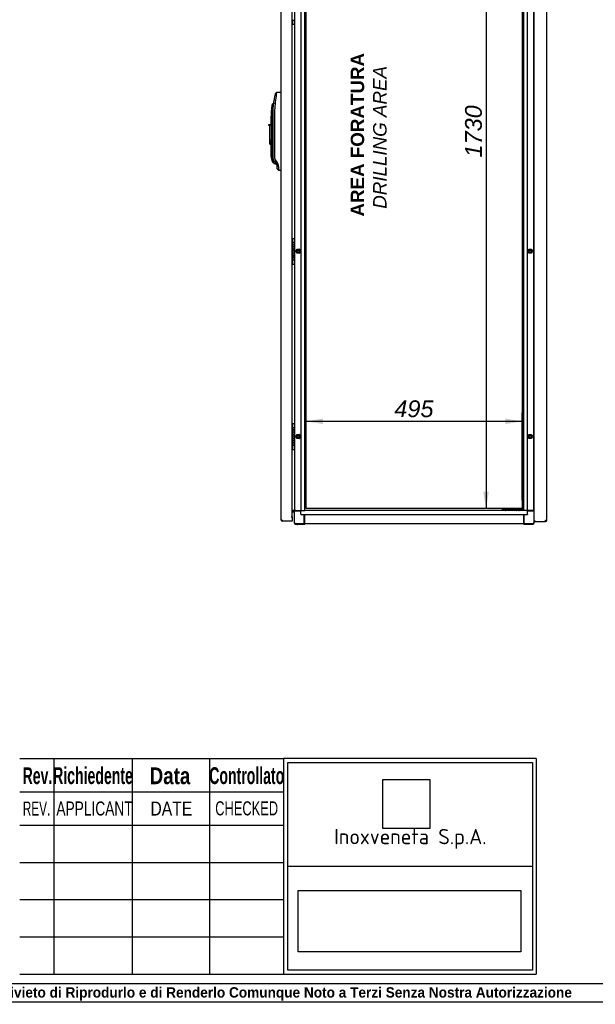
# Paper-space layout 'Layout1' of a CAD drawing. Extents: x 87 to 5769, y 148 to 4026.
# Tile 2 of 10: x 1615 to 2935, y 148 to 2406. Entities that reach past the tile are written whole.
import ezdxf
from ezdxf.lldxf.tags import DXFTag

# ---------------------------------------------------------------- set-up
doc = ezdxf.new("R2010")
doc.units = 0
doc.header["$LTSCALE"] = 14.000014
doc.layers.get('0').update_dxf_attribs({"linetype": 'CONTINUOUS'})
for name, color, linetype in [('_TRANSLATION', 7, 'CONTINUOUS'), ('AE00198_03', 7, 'CONTINUOUS'), ('AE00219_00', 7, 'CONTINUOUS'), ('AE00219_03', 7, 'CONTINUOUS'), ('AE00368_00', 7, 'CONTINUOUS'), ('AE00500_10', 7, 'CONTINUOUS'), ('AE00992_10', 7, 'CONTINUOUS'), ('DEFAULT', 7, 'CONTINUOUS'), ('DV2__TRANSLATION', 7, 'CONTINUOUS'), ('F0000001_24', 7, 'CONTINUOUS'), ('F0000001_47', 7, 'CONTINUOUS'), ('F0000001_64', 7, 'CONTINUOUS'), ('M0000000_06', 7, 'CONTINUOUS'), ('M0000000_29', 7, 'CONTINUOUS'), ('M0000000_39', 7, 'CONTINUOUS'), ('M0000000_54', 7, 'CONTINUOUS'), ('M0000000_56', 7, 'CONTINUOUS')]:
    doc.layers.add(name, color=color, linetype=linetype)
doc.styles.add('SEACAD_ARIAL', font='arial.ttf')
doc.styles.add('SEACAD_ARIAL_NARROW', font='ARIALN.TTF', dxfattribs={"width": 0.8})
doc.styles.add('SEACAD_ARIALB', font='arialbd.ttf', dxfattribs={"width": 0.9})
doc.styles.add('SEACAD_ARIALI', font='ariali.ttf')
tags = doc.linetypes.add('CENTER2', pattern=[28.575, 19.05, -3.175, 3.175, -3.175]).pattern_tags.tags
tags[10:11] = [DXFTag(74, 4), DXFTag(75, 0), DXFTag(340, '0'), DXFTag(46, 0.0), DXFTag(50, 0.0), DXFTag(44, 0.0), DXFTag(45, 0.0)]
tags[8:9] = [DXFTag(74, 4), DXFTag(75, 0), DXFTag(340, '0'), DXFTag(46, 0.0), DXFTag(50, 0.0), DXFTag(44, 0.0), DXFTag(45, 0.0)]
tags[6:7] = [DXFTag(74, 4), DXFTag(75, 0), DXFTag(340, '0'), DXFTag(46, 0.0), DXFTag(50, 0.0), DXFTag(44, 0.0), DXFTag(45, 0.0)]
tags[4:5] = [DXFTag(74, 4), DXFTag(75, 0), DXFTag(340, '0'), DXFTag(46, 0.0), DXFTag(50, 0.0), DXFTag(44, 0.0), DXFTag(45, 0.0)]
doc.dimstyles.new('ISO', dxfattribs={"dimtxt": 16.5, "dimasz": 16.5, "dimexe": 8.25, "dimexo": 8.25, "dimgap": 4.125, "dimtad": 1, "dimdec": 1, "dimtxsty": 'SEACAD_ARIAL', "dimblk1": '_SE_FILLED', "dimblk2": '_SE_FILLED', "dimsah": 1, "dimcen": 8.25, "dimazin": 3, "dimtfac": 0.7, "dimtdec": 3, "dimtmove": 0, "dimatfit": 3})
picture_1 = doc.add_image_def('image1.jpg', size_in_pixel=(55, 57))
picture_2 = doc.add_image_def('image2.bmp', size_in_pixel=(138, 38))

# ---------------------------------------------------------------- blocks, each defined once
blk = doc.blocks.new('DMBLK122')
at = {"layer": '_TRANSLATION', "linetype": 'CONTINUOUS'}
for points in [[(2678.4, 2976.7), (2691.2, 2976.7), (2684.8, 3015.2)], [(2678.4, 1323.7), (2684.8, 1285.2), (2691.2, 1323.7)]]:
    blk.add_hatch(color=7, dxfattribs=at).paths.add_polyline_path(points)
at = {"layer": '_TRANSLATION', "color": 7, "linetype": 'CONTINUOUS'}
for p, q in [((2748, 3015.2), (2665.5, 3015.2)), ((2684.8, 3015.2), (2684.8, 1285.2)), ((2748, 1285.2), (2665.5, 1285.2))]:
    blk.add_line(p, q, dxfattribs=at)
at = {"layer": '_TRANSLATION', "color": 7, "linetype": 'CONTINUOUS', "style": 'SEACAD_ARIALI'}
blk.add_text('1730', height=38.5, rotation=90, dxfattribs=at).set_placement((2675.1, 2090.3))
blk = doc.blocks.new('_SE_FILLED')
at = {"color": 0}
blk.add_line((0, 0), (-1, 0), dxfattribs=at)
blk.add_solid([(0, 0), (-1, -0.1665), (-1, 0.1665), (0, 0)], dxfattribs=at)
blk = doc.blocks.new('DMBLK123')
at = {"layer": '_TRANSLATION', "linetype": 'CONTINUOUS'}
for points in [[(2310.8, 1491.4), (2272.3, 1485), (2310.8, 1478.6)], [(2728.8, 1491.4), (2728.8, 1478.6), (2767.3, 1485)]]:
    blk.add_hatch(color=7, dxfattribs=at).paths.add_polyline_path(points)
at = {"layer": '_TRANSLATION', "color": 7, "linetype": 'CONTINUOUS'}
for p, q in [((2272.3, 1304.5), (2272.3, 1504.2)), ((2767.3, 1304.5), (2767.3, 1504.2)), ((2767.3, 1485), (2272.3, 1485))]:
    blk.add_line(p, q, dxfattribs=at)
at = {"layer": '_TRANSLATION', "color": 7, "linetype": 'CONTINUOUS', "style": 'SEACAD_ARIALI'}
blk.add_text('495', height=38.5, dxfattribs=at).set_placement((2474.4, 1494.6))

psp = doc.layouts.get("Layout1")

# ---------------------------------------------------------------- linework, layer by layer
at = {"color": 7, "linetype": 'CONTINUOUS'}
psp.add_line((87.28, 153.43), (5769.29, 153.43), dxfattribs=at)
at = {"layer": 'AE00198_03', "color": 7, "linetype": 'CONTINUOUS'}
for p, q in [((2240.58, 2404.72), (2240.58, 2397.47)), ((2240.58, 2397.47), (2241.28, 2397.47)), ((2240.58, 1902.97), (2240.58, 1895.72)), ((2241.28, 1902.97), (2240.58, 1902.97)), ((2240.58, 1854.72), (2240.58, 1847.47)), ((2240.58, 1847.47), (2241.28, 1847.47)), ((2240.58, 1477.97), (2240.58, 1470.72)), ((2241.28, 1477.97), (2240.58, 1477.97)), ((2240.58, 1429.72), (2240.58, 1422.47)), ((2240.58, 1422.47), (2241.28, 1422.47))]:
    psp.add_line(p, q, dxfattribs=at)
for centre, start, end in [((2245.95, 2403.4), 222.25635, 227.82528), ((2245.95, 1897.04), 132.17472, 137.74365), ((2245.95, 1853.4), 222.25635, 227.82528), ((2245.95, 1472.04), 132.17472, 137.74365), ((2245.95, 1428.4), 222.25635, 227.82528)]:
    psp.add_arc(centre, 8, start, end, dxfattribs=at)
at = {"layer": 'AE00219_00', "color": 7, "linetype": 'CONTINUOUS'}
for p, q in [((2728.95, 1280.72), (2729.28, 1280.42)), ((2735.28, 1280.42), (2729.28, 1280.42)), ((2729.28, 1280.42), (2729.28, 1280.22)), ((2735.28, 1280.42), (2735.6, 1280.72)), ((2735.28, 1280.22), (2735.28, 1280.42)), ((2753.95, 1280.72), (2754.28, 1280.42)), ((2760.28, 1280.42), (2754.28, 1280.42)), ((2754.28, 1280.42), (2754.28, 1280.22)), ((2760.28, 1280.42), (2760.6, 1280.72)), ((2760.28, 1280.22), (2760.28, 1280.42))]:
    psp.add_line(p, q, dxfattribs=at)
at = {"layer": 'AE00219_03', "color": 7, "linetype": 'CONTINUOUS'}
for p, q in [((2824.48, 1858.72), (2824.28, 1858.72)), ((2824.48, 1846.72), (2824.48, 1858.72)), ((2824.28, 1846.72), (2824.48, 1846.72)), ((2824.48, 1433.72), (2824.28, 1433.72)), ((2824.48, 1421.72), (2824.48, 1433.72)), ((2824.28, 1421.72), (2824.48, 1421.72))]:
    psp.add_line(p, q, dxfattribs=at)
at = {"layer": 'AE00368_00', "color": 7, "linetype": 'CONTINUOUS'}
for p, q in [((2722.78, 1280.72), (2722.08, 1280.72)), ((2722.08, 1280.72), (2722.08, 1280.22)), ((2742.48, 1280.22), (2742.48, 1280.72)), ((2747.08, 1280.72), (2747.08, 1280.22)), ((2767.48, 1280.22), (2767.48, 1280.72))]:
    psp.add_line(p, q, dxfattribs=at)
for centre, start, end in [((2725.88, 1280.02), 16.60155, 90), ((2738.68, 1280.02), 90, 163.39845), ((2750.88, 1280.02), 16.60155, 90), ((2763.68, 1280.02), 90, 163.39845)]:
    psp.add_arc(centre, 0.7, start, end, dxfattribs=at)
at = {"layer": 'AE00500_10', "color": 7, "linetype": 'CONTINUOUS'}
for p, q in [((2794.78, 2398.02), (2794.28, 2398.02)), ((2794.28, 1902.42), (2794.78, 1902.42)), ((2248.36, 1875.25), (2251.05, 1879.9)), ((2251.05, 1870.55), (2248.36, 1875.2)), ((2249.44, 1875.22), (2251.61, 1878.97)), ((2251.61, 1871.47), (2249.44, 1875.22)), ((2251.09, 1879.92), (2256.46, 1879.92)), ((2251.61, 1878.97), (2255.94, 1878.97)), ((2255.94, 1878.97), (2258.11, 1875.22)), ((2258.11, 1875.22), (2255.94, 1871.47)), ((2256.5, 1879.9), (2259.19, 1875.25)), ((2259.19, 1875.2), (2256.5, 1870.55)), ((2780.36, 1875.25), (2783.05, 1879.9)), ((2783.05, 1870.55), (2780.36, 1875.2)), ((2781.44, 1875.22), (2783.61, 1878.97)), ((2783.61, 1871.47), (2781.44, 1875.22)), ((2783.09, 1879.92), (2788.46, 1879.92)), ((2783.61, 1878.97), (2787.94, 1878.97)), ((2787.94, 1878.97), (2790.11, 1875.22)), ((2790.11, 1875.22), (2787.94, 1871.47)), ((2788.5, 1879.9), (2791.19, 1875.25)), ((2791.19, 1875.2), (2788.5, 1870.55)), ((2794.78, 1893.02), (2794.28, 1893.02)), ((2256.46, 1870.52), (2251.09, 1870.52)), ((2255.94, 1871.47), (2251.61, 1871.47)), ((2788.46, 1870.52), (2783.09, 1870.52)), ((2787.94, 1871.47), (2783.61, 1871.47)), ((2794.28, 1857.42), (2794.78, 1857.42)), ((2794.78, 1848.02), (2794.28, 1848.02)), ((2794.28, 1477.42), (2794.78, 1477.42)), ((2248.36, 1450.25), (2251.05, 1454.9)), ((2251.05, 1445.55), (2248.36, 1450.2)), ((2249.44, 1450.22), (2251.61, 1453.97)), ((2251.61, 1446.47), (2249.44, 1450.22)), ((2251.09, 1454.92), (2256.46, 1454.92)), ((2256.46, 1445.52), (2251.09, 1445.52)), ((2251.61, 1453.97), (2255.94, 1453.97)), ((2255.94, 1446.47), (2251.61, 1446.47)), ((2255.94, 1453.97), (2258.11, 1450.22)), ((2258.11, 1450.22), (2255.94, 1446.47)), ((2256.5, 1454.9), (2259.19, 1450.25)), ((2259.19, 1450.2), (2256.5, 1445.55)), ((2780.36, 1450.25), (2783.05, 1454.9)), ((2783.05, 1445.55), (2780.36, 1450.2)), ((2781.44, 1450.22), (2783.61, 1453.97)), ((2783.61, 1446.47), (2781.44, 1450.22)), ((2783.09, 1454.92), (2788.46, 1454.92)), ((2788.46, 1445.52), (2783.09, 1445.52)), ((2783.61, 1453.97), (2787.94, 1453.97)), ((2787.94, 1446.47), (2783.61, 1446.47)), ((2787.94, 1453.97), (2790.11, 1450.22)), ((2790.11, 1450.22), (2787.94, 1446.47)), ((2788.5, 1454.9), (2791.19, 1450.25)), ((2791.19, 1450.2), (2788.5, 1445.55)), ((2794.78, 1468.02), (2794.28, 1468.02)), ((2794.28, 1432.42), (2794.78, 1432.42)), ((2794.78, 1423.02), (2794.28, 1423.02))]:
    psp.add_line(p, q, dxfattribs=at)
for centre in [(2253.78, 1875.22), (2785.78, 1875.22), (2253.78, 1450.22), (2785.78, 1450.22)]:
    psp.add_circle(centre, 2.46, dxfattribs=at)
for centre, radius, start, end in [((2248.41, 1875.22), 0.05, 150, 210), ((2253.78, 1875.22), 3, 75, 15), ((2251.09, 1879.87), 0.05, 90, 150), ((2256.46, 1879.87), 0.05, 30, 90), ((2259.14, 1875.22), 0.05, 330, 30), ((2780.41, 1875.22), 0.05, 150, 210), ((2785.78, 1875.22), 3, 75, 15), ((2783.09, 1879.87), 0.05, 90, 150), ((2788.46, 1879.87), 0.05, 30, 90), ((2791.14, 1875.22), 0.05, 330, 30), ((2251.09, 1870.57), 0.05, 210, 270), ((2256.46, 1870.57), 0.05, 270, 330), ((2783.09, 1870.57), 0.05, 210, 270), ((2788.46, 1870.57), 0.05, 270, 330), ((2248.41, 1450.22), 0.05, 150, 210), ((2253.78, 1450.22), 3, 75, 15), ((2251.09, 1454.87), 0.05, 90, 150), ((2251.09, 1445.57), 0.05, 210, 270), ((2256.46, 1454.87), 0.05, 30, 90), ((2256.46, 1445.57), 0.05, 270, 330), ((2259.14, 1450.22), 0.05, 330, 30), ((2780.41, 1450.22), 0.05, 150, 210), ((2785.78, 1450.22), 3, 75, 15), ((2783.09, 1454.87), 0.05, 90, 150), ((2783.09, 1445.57), 0.05, 210, 270), ((2788.46, 1454.87), 0.05, 30, 90), ((2788.46, 1445.57), 0.05, 270, 330), ((2791.14, 1450.22), 0.05, 330, 30)]:
    psp.add_arc(centre, radius, start, end, dxfattribs=at)
at = {"layer": 'AE00992_10', "color": 7, "linetype": 'CONTINUOUS'}
for p, q in [((2204.35, 2239.36), (2200.97, 2236.47)), ((2214.22, 2239.71), (2214.53, 2239.72)), ((2196.99, 2214.06), (2194.04, 2211.62)), ((2196.61, 2202.55), (2198.62, 2222.29)), ((2197.78, 2214.06), (2196.99, 2214.06)), ((2202.04, 2221.79), (2198.62, 2222.29)), ((2195.49, 2201.21), (2192.51, 2201.56)), ((2196.11, 2184.72), (2196.59, 2201.21)), ((2196.59, 2201.21), (2196.61, 2202.55)), ((2191.53, 2165.73), (2191.53, 2184.72)), ((2194.53, 2184.72), (2194.53, 2092.34)), ((2196.11, 2092.39), (2196.11, 2184.72)), ((2199.47, 2184.72), (2199.47, 2092.39)), ((2186.53, 2163.73), (2186.53, 2165.73)), ((2186.53, 2165.73), (2189.03, 2165.73)), ((2189.03, 2163.73), (2186.53, 2163.73)), ((2189.03, 2165.73), (2191.53, 2165.73)), ((2189.03, 2165.73), (2189.03, 2163.73)), ((2189.03, 2129.73), (2189.03, 2163.73)), ((2191.53, 2165.73), (2191.53, 2129.73)), ((2189.03, 2120.73), (2189.03, 2129.73)), ((2191.53, 2129.73), (2189.03, 2129.73)), ((2191.53, 2129.73), (2191.53, 2129.01)), ((2191.53, 2092.34), (2191.53, 2129.01)), ((2189.03, 2120.73), (2191.53, 2120.73)), ((2197.38, 2078.2), (2195.1, 2080.94)), ((2197.38, 2078.2), (2199.4, 2076.18)), ((2199.01, 2081.87), (2199.07, 2081.78)), ((2200.01, 2080.4), (2199.07, 2081.78)), ((2199.76, 2080.07), (2200.68, 2079.51)), ((2202.75, 2082.54), (2200.01, 2080.4)), ((2203.03, 2076.37), (2200.01, 2080.4)), ((2202.75, 2082.54), (2205.77, 2078.52)), ((2205.77, 2078.52), (2203.03, 2076.37)), ((2205.77, 2078.52), (2207.25, 2076.01)), ((2199.4, 2076.18), (2204.53, 2074.06)), ((2204.53, 2074.37), (2203.03, 2076.37)), ((2207.25, 2076.01), (2204.53, 2074.37)), ((2204.53, 2074.06), (2204.62, 2074.06)), ((2205.53, 2064.49), (2205.53, 2071.37)), ((2208.93, 2069.57), (2205.53, 2071.37)), ((2205.53, 2064.49), (2208.97, 2060.92)), ((2208.97, 2060.92), (2208.97, 2060.91)), ((2214.53, 2060.72), (2214.22, 2060.73))]:
    psp.add_line(p, q, dxfattribs=at)
for centre, radius, start, end in [((2469.2, 2184.72), 273.17, 169.08089, 172.09577), ((2483.84, 2193.55), 283.21, 170.69176, 174.27705), ((2433.81, 2179.83), 239.28, 171.77545, 174.8738), ((2469.2, 2184.72), 273.17, 173.69729, 173.79669), ((2468.71, 2184.74), 269.24, 172.09048, 180.0053), ((2336.49, 2184.72), 144.97, 173.33005, 180), ((2336.49, 2184.72), 144.97, 169.30782, 173.33005), ((2336.49, 2184.72), 141.97, 173.33005, 180), ((2211.53, 2092.34), 20, 180, 214.77209), ((2211.53, 2092.34), 17, 180, 226.22916), ((2193.98, 2061.95), 19.02, 72.2752, 86.62011), ((2215.92, 2092.39), 16.44, 180.02221, 216.78899), ((2200.53, 2071.37), 5, 359.9994, 36.81119), ((2196.26, 2069.7), 12.67, 359.39373, 29.84747), ((2424.26, 2066.34), 215.35, 179.13947, 181.44216)]:
    psp.add_arc(centre, radius, start, end, dxfattribs=at)
for centre, major_axis, start_param, end_param in [((2214.83, 2222.22), (501.44, 17.51), 1.5707963, 1.590473), ((2214.83, 2078.22), (501.44, -17.51), 4.7019272, 4.712389)]:
    psp.add_ellipse(centre, major_axis=major_axis, ratio=0.0348783, start_param=start_param, end_param=end_param, dxfattribs=at)
for points, degree, knots in [([(2199.01, 2081.87), (2197.59, 2084.24), (2196.85, 2086.93), (2196.1, 2089.63), (2196.11, 2092.39)], 2, [0, 0, 0, 0.5, 0.5, 1, 1, 1]), ([(2203.4, 2075.87), (2203.44, 2075.82), (2203.51, 2075.7), (2203.62, 2075.53), (2203.71, 2075.37), (2203.81, 2075.22), (2203.89, 2075.08), (2203.98, 2074.95), (2204.05, 2074.82), (2204.12, 2074.71), (2204.19, 2074.6), (2204.24, 2074.51), (2204.3, 2074.42), (2204.35, 2074.35), (2204.39, 2074.28), (2204.42, 2074.22), (2204.46, 2074.17), (2204.48, 2074.13), (2204.5, 2074.1), (2204.51, 2074.08), (2204.52, 2074.06), (2204.53, 2074.06), (2204.53, 2074.06)], 3, [0, 0, 0, 0, 0.02593249, 0.05174303, 0.0774354, 0.10301342, 0.12848096, 0.15384194, 0.17910034, 0.20426017, 0.22932552, 0.2543005, 0.27918926, 0.30399602, 0.32872501, 0.35338052, 0.37796688, 0.40248846, 0.42694963, 0.45135484, 0.47570855, 0.50001523, 0.50001523, 0.50001523, 0.50001523])]:
    psp.add_open_spline(points, degree=degree, knots=knots, dxfattribs=at)
at = {"layer": 'DEFAULT', "color": 7, "linetype": 'CONTINUOUS'}
for p, q in [((1615.12, 711.76), (2219.92, 711.76)), ((1693.52, 711.76), (1693.52, 217.03)), ((1872.72, 711.76), (1872.72, 217.03)), ((2050.52, 711.76), (2050.52, 217.03)), ((2799.52, 711.76), (2219.9, 711.76)), ((2219.92, 711.76), (2219.92, 217.03)), ((2229.74, 702.46), (2791.13, 702.46)), ((2229.74, 226.27), (2229.74, 702.46)), ((2791.13, 702.46), (2791.13, 226.27)), ((2799.52, 711.76), (2799.52, 217.03)), ((1615.12, 634.93), (2219.92, 634.93)), ((1615.12, 558.63), (2219.92, 558.63)), ((1615.12, 473.23), (2219.92, 473.23)), ((2229.74, 464.4), (2791.13, 464.4)), ((1615.12, 387.83), (2219.92, 387.83)), ((1615.12, 302.43), (2219.92, 302.43)), ((2791.13, 226.27), (2229.74, 226.27)), ((1615.12, 217.03), (2219.92, 217.03)), ((2219.9, 217.03), (2799.52, 217.03)), ((87.28, 195.83), (5769.29, 195.83))]:
    psp.add_line(p, q, dxfattribs=at)
at = {"layer": 'DV2__TRANSLATION', "color": 7, "linetype": 'CENTER2'}
for p, q in [((2272.28, 1285.22), (2272.28, 3015.22)), ((2767.28, 3015.22), (2767.28, 1285.22)), ((2767.28, 1285.22), (2272.28, 1285.22))]:
    psp.add_line(p, q, dxfattribs=at)
at = {"layer": 'F0000001_24', "color": 7, "linetype": 'CONTINUOUS'}
for p, q in [((2245.28, 2445.22), (2245.28, 2405.22)), ((2244.78, 2404.72), (2240.14, 2404.72)), ((2241.28, 2404.6), (2241.28, 2404.72)), ((2241.28, 2396.43), (2241.28, 2404.6)), ((2241.28, 2396.22), (2241.28, 2396.43)), ((2241.78, 2395.72), (2244.78, 2395.72)), ((2245.28, 2405.22), (2245.28, 2404.6)), ((2245.28, 2404.6), (2245.28, 2396.43)), ((2245.28, 2396.43), (2245.28, 2396.22)), ((2241.28, 1904.01), (2241.28, 1904.22)), ((2241.28, 1895.84), (2241.28, 1904.01)), ((2241.78, 1904.72), (2244.78, 1904.72)), ((2245.28, 1904.22), (2245.28, 1904.01)), ((2245.28, 1904.01), (2245.28, 1895.84)), ((2240.58, 1882.58), (2240.03, 1882.58)), ((2240.03, 1882.31), (2240.58, 1882.31)), ((2240.56, 1878.58), (2240.03, 1878.58)), ((2240.03, 1878.31), (2240.56, 1878.31)), ((2240.6, 1874.57), (2240.03, 1874.57)), ((2240.14, 1895.72), (2244.78, 1895.72)), ((2241.28, 1895.72), (2241.28, 1895.84)), ((2241.33, 1888.86), (2241.31, 1888.85)), ((2241.31, 1888.85), (2241.31, 1888.56)), ((2241.31, 1888.56), (2241.36, 1888.58)), ((2245.28, 1895.84), (2245.28, 1895.22)), ((2245.28, 1895.22), (2245.28, 1855.22)), ((2240.03, 1874.31), (2240.59, 1874.31)), ((2242.72, 1873.42), (2240.03, 1873.42)), ((2244.78, 1854.72), (2240.14, 1854.72)), ((2240.27, 1873.13), (2240.89, 1873.13)), ((2240.54, 1868.01), (2240.54, 1864.03)), ((2240.54, 1864.03), (2240.55, 1864.02)), ((2240.55, 1864.02), (2240.78, 1864.02)), ((2240.84, 1864.29), (2240.84, 1868)), ((2241.28, 1854.6), (2241.28, 1854.72)), ((2241.28, 1846.43), (2241.28, 1854.6)), ((2241.7, 1873.13), (2242.72, 1873.13)), ((2242.72, 1873.13), (2242.72, 1873.42)), ((2243.27, 1862.73), (2243.27, 1863.28)), ((2243.27, 1858.24), (2243.27, 1858.78)), ((2245.28, 1855.22), (2245.28, 1854.6)), ((2245.28, 1854.6), (2245.28, 1846.43)), ((2241.28, 1846.22), (2241.28, 1846.43)), ((2241.78, 1845.72), (2244.78, 1845.72)), ((2245.28, 1846.43), (2245.28, 1846.22)), ((2240.14, 1470.72), (2244.78, 1470.72)), ((2241.28, 1479.01), (2241.28, 1479.22)), ((2241.28, 1470.84), (2241.28, 1479.01)), ((2241.28, 1470.72), (2241.28, 1470.84)), ((2241.78, 1479.72), (2244.78, 1479.72)), ((2245.28, 1479.22), (2245.28, 1479.01)), ((2245.28, 1479.01), (2245.28, 1470.84)), ((2245.28, 1470.84), (2245.28, 1470.22)), ((2245.28, 1470.22), (2245.28, 1430.22)), ((2240.58, 1457.58), (2240.03, 1457.58)), ((2240.03, 1457.31), (2240.58, 1457.31)), ((2240.56, 1453.58), (2240.03, 1453.58)), ((2240.03, 1453.31), (2240.56, 1453.31)), ((2240.6, 1449.57), (2240.03, 1449.57)), ((2240.03, 1449.31), (2240.59, 1449.31)), ((2242.72, 1448.42), (2240.03, 1448.42)), ((2240.27, 1448.13), (2240.89, 1448.13)), ((2241.33, 1463.86), (2241.31, 1463.85)), ((2241.31, 1463.85), (2241.31, 1463.56)), ((2241.31, 1463.56), (2241.36, 1463.58)), ((2241.7, 1448.13), (2242.72, 1448.13)), ((2242.72, 1448.13), (2242.72, 1448.42)), ((2244.78, 1429.72), (2240.14, 1429.72)), ((2240.54, 1443.01), (2240.54, 1439.03)), ((2240.54, 1439.03), (2240.55, 1439.02)), ((2240.55, 1439.02), (2240.78, 1439.02)), ((2240.84, 1439.29), (2240.84, 1443)), ((2241.28, 1429.6), (2241.28, 1429.72)), ((2241.28, 1421.43), (2241.28, 1429.6)), ((2243.27, 1437.73), (2243.27, 1438.28)), ((2243.27, 1433.24), (2243.27, 1433.78)), ((2245.28, 1430.22), (2245.28, 1429.6)), ((2245.28, 1429.6), (2245.28, 1421.43)), ((2241.28, 1421.22), (2241.28, 1421.43)), ((2241.78, 1420.72), (2244.78, 1420.72)), ((2245.28, 1421.43), (2245.28, 1421.22))]:
    psp.add_line(p, q, dxfattribs=at)
for centre in [(2242.63, 1860.76), (2242.63, 1435.76)]:
    psp.add_circle(centre, 0.615, dxfattribs=at)
for centre, radius, start, end in [((2240.14, 2406.72), 2, 266.73437, 270), ((2241.78, 2396.22), 0.5, 180, 270), ((2244.78, 2405.22), 0.5, 270, 0), ((2244.78, 2396.22), 0.5, 270, 0), ((2241.78, 1904.22), 0.5, 90, 180), ((2244.78, 1904.22), 0.5, 0, 90), ((2240.14, 1893.72), 2, 90, 93.26563), ((2244.78, 1895.22), 0.5, 0, 90), ((2240.14, 1856.72), 2, 266.73437, 270), ((2238.72, 1860.57), 2.28, 311.35343, 335.40846), ((2242.87, 1860.94), 2.28, 131.35343, 155.40846), ((2244.78, 1855.22), 0.5, 270, 0), ((2241.78, 1846.22), 0.5, 180, 270), ((2244.78, 1846.22), 0.5, 270, 0), ((2240.14, 1468.72), 2, 90, 93.26563), ((2241.78, 1479.22), 0.5, 90, 180), ((2244.78, 1479.22), 0.5, 0, 90), ((2244.78, 1470.22), 0.5, 0, 90), ((2240.14, 1431.72), 2, 266.73437, 270), ((2238.72, 1435.57), 2.28, 311.35343, 335.40846), ((2242.87, 1435.94), 2.28, 131.35343, 155.40846), ((2244.78, 1430.22), 0.5, 270, 0), ((2241.78, 1421.22), 0.5, 180, 270), ((2244.78, 1421.22), 0.5, 270, 0)]:
    psp.add_arc(centre, radius, start, end, dxfattribs=at)
for points, knots in [([(2241.36, 1888.58), (2242.35, 1888.92), (2242.71, 1889.87), (2242.71, 1890.58), (2242.71, 1891.65), (2241.98, 1892.72), (2240.58, 1892.72), (2240.38, 1892.72), (2240.19, 1892.7), (2240.01, 1892.66)], [0, 0, 0, 0, 0.24997871, 0.24997871, 0.24997871, 0.49998581, 0.49998581, 0.49998581, 0.53563529, 0.53563529, 0.53563529, 0.53563529]), ([(2240.01, 1892.38), (2240.18, 1892.43), (2240.37, 1892.46), (2240.58, 1892.46), (2241.86, 1892.46), (2242.44, 1891.49), (2242.44, 1890.58)], [0.60977583, 0.60977583, 0.60977583, 0.60977583, 0.66523153, 0.66523153, 0.66523153, 1, 1, 1, 1]), ([(2242.71, 1885.53), (2242.71, 1886.6), (2241.98, 1887.67), (2240.58, 1887.67), (2240.38, 1887.67), (2240.19, 1887.65), (2240.01, 1887.61)], [0, 0, 0, 0, 0.33333333, 0.33333333, 0.33333333, 0.38086491, 0.38086491, 0.38086491, 0.38086491]), ([(2240.01, 1887.33), (2240.18, 1887.38), (2240.37, 1887.41), (2240.58, 1887.41), (2241.86, 1887.41), (2242.44, 1886.43), (2242.44, 1885.53), (2242.44, 1884.64), (2241.86, 1883.67), (2240.58, 1883.67)], [0.45857776, 0.45857776, 0.45857776, 0.45857776, 0.5, 0.5, 0.5, 0.75, 0.75, 0.75, 1, 1, 1, 1]), ([(2240.02, 1883.47), (2240.2, 1883.43), (2240.39, 1883.41), (2240.58, 1883.41), (2242.04, 1883.41), (2242.71, 1884.51), (2242.71, 1885.53)], [0.34886223, 0.34886223, 0.34886223, 0.34886223, 0.5, 0.5, 0.5, 1, 1, 1, 1]), ([(2240.58, 1882.31), (2241.86, 1882.31), (2242.44, 1881.34), (2242.44, 1880.44), (2242.44, 1879.54), (2241.85, 1878.57), (2240.56, 1878.58)], [0, 0, 0, 0, 0.3332907, 0.3332907, 0.3332907, 1, 1, 1, 1]), ([(2240.56, 1878.31), (2241.85, 1878.31), (2242.43, 1877.33), (2242.42, 1876.43), (2242.41, 1875.54), (2241.84, 1874.59), (2240.6, 1874.57)], [0, 0, 0, 0, 0.6707437, 0.6707437, 0.6707437, 1, 1, 1, 1]), ([(2241.39, 1878.44), (2242.36, 1878.79), (2242.71, 1879.72), (2242.71, 1880.44), (2242.71, 1881.5), (2241.98, 1882.58), (2240.58, 1882.58)], [0, 0, 0, 0, 0.500028, 0.500028, 0.500028, 1, 1, 1, 1]), ([(2242.71, 1866.14), (2242.71, 1867.2), (2241.98, 1868.28), (2240.58, 1868.28), (2240.38, 1868.28), (2240.19, 1868.26), (2240.01, 1868.21)], [0, 0, 0, 0, 0.33366628, 0.33366628, 0.33366628, 0.38124708, 0.38124708, 0.38124708, 0.38124708]), ([(2240.02, 1869.21), (2240.2, 1869.17), (2240.39, 1869.15), (2240.58, 1869.15), (2242.04, 1869.15), (2242.71, 1870.25), (2242.71, 1871.28)], [0.34886866, 0.34886866, 0.34886866, 0.34886866, 0.5, 0.5, 0.5, 1, 1, 1, 1]), ([(2240.09, 1861.99), (2240.33, 1861.68), (2240.48, 1861.27), (2240.48, 1860.75), (2240.48, 1860.23), (2240.33, 1859.78), (2240.03, 1859.44)], [0.32390248, 0.32390248, 0.32390248, 0.32390248, 0.4, 0.4, 0.4, 0.56982168, 0.56982168, 0.56982168, 0.56982168]), ([(2240.89, 1873.13), (2241.96, 1872.99), (2242.44, 1872.09), (2242.44, 1871.28), (2242.44, 1870.38), (2241.86, 1869.42), (2240.58, 1869.42)], [0, 0, 0, 0, 0.5, 0.5, 0.5, 1, 1, 1, 1]), ([(2240.79, 1859.62), (2241.22, 1858.67), (2242.18, 1858.23), (2243.1, 1858.23), (2243.16, 1858.23), (2243.21, 1858.23), (2243.27, 1858.24)], [0, 0, 0, 0, 0.5, 0.5, 0.5, 1, 1, 1, 1]), ([(2240.84, 1868), (2241.94, 1867.88), (2242.44, 1866.98), (2242.44, 1866.14), (2242.44, 1865.3), (2241.94, 1864.41), (2240.84, 1864.29)], [0, 0, 0, 0, 0.5, 0.5, 0.5, 1, 1, 1, 1]), ([(2243.27, 1858.78), (2243.21, 1858.78), (2243.15, 1858.78), (2243.1, 1858.78), (2242.14, 1858.78), (2241.11, 1859.4), (2241.11, 1860.76), (2241.11, 1861.38), (2241.32, 1861.89), (2241.72, 1862.24), (2242.09, 1862.56), (2242.58, 1862.74), (2243.1, 1862.74), (2243.16, 1862.74), (2243.21, 1862.74), (2243.27, 1862.73)], [0, 0, 0, 0, 0.2, 0.2, 0.2, 0.4, 0.4, 0.4, 0.6, 0.6, 0.6, 0.8, 0.8, 0.8, 1, 1, 1, 1]), ([(2243.27, 1863.28), (2243.21, 1863.28), (2243.16, 1863.28), (2243.1, 1863.28), (2242.44, 1863.28), (2241.82, 1863.06), (2241.36, 1862.65)], [0, 0, 0, 0, 0.5, 0.5, 0.5, 1, 1, 1, 1]), ([(2241.36, 1463.58), (2242.35, 1463.92), (2242.71, 1464.87), (2242.71, 1465.58), (2242.71, 1466.65), (2241.98, 1467.72), (2240.58, 1467.72), (2240.38, 1467.72), (2240.19, 1467.7), (2240.01, 1467.66)], [0, 0, 0, 0, 0.24997871, 0.24997871, 0.24997871, 0.49998581, 0.49998581, 0.49998581, 0.53563529, 0.53563529, 0.53563529, 0.53563529]), ([(2240.01, 1467.38), (2240.18, 1467.43), (2240.37, 1467.46), (2240.58, 1467.46), (2241.86, 1467.46), (2242.44, 1466.49), (2242.44, 1465.58)], [0.60977583, 0.60977583, 0.60977583, 0.60977583, 0.66523153, 0.66523153, 0.66523153, 1, 1, 1, 1]), ([(2242.71, 1460.53), (2242.71, 1461.6), (2241.98, 1462.67), (2240.58, 1462.67), (2240.38, 1462.67), (2240.19, 1462.65), (2240.01, 1462.61)], [0, 0, 0, 0, 0.33333333, 0.33333333, 0.33333333, 0.38086491, 0.38086491, 0.38086491, 0.38086491]), ([(2240.01, 1462.33), (2240.18, 1462.38), (2240.37, 1462.41), (2240.58, 1462.41), (2241.86, 1462.41), (2242.44, 1461.43), (2242.44, 1460.53), (2242.44, 1459.64), (2241.86, 1458.67), (2240.58, 1458.67)], [0.45857776, 0.45857776, 0.45857776, 0.45857776, 0.5, 0.5, 0.5, 0.75, 0.75, 0.75, 1, 1, 1, 1]), ([(2240.02, 1458.47), (2240.2, 1458.43), (2240.39, 1458.41), (2240.58, 1458.41), (2242.04, 1458.41), (2242.71, 1459.51), (2242.71, 1460.53)], [0.34886223, 0.34886223, 0.34886223, 0.34886223, 0.5, 0.5, 0.5, 1, 1, 1, 1]), ([(2240.02, 1444.21), (2240.2, 1444.17), (2240.39, 1444.15), (2240.58, 1444.15), (2242.04, 1444.15), (2242.71, 1445.25), (2242.71, 1446.28)], [0.34886866, 0.34886866, 0.34886866, 0.34886866, 0.5, 0.5, 0.5, 1, 1, 1, 1]), ([(2240.58, 1457.31), (2241.86, 1457.31), (2242.44, 1456.34), (2242.44, 1455.44), (2242.44, 1454.54), (2241.85, 1453.57), (2240.56, 1453.58)], [0, 0, 0, 0, 0.3332907, 0.3332907, 0.3332907, 1, 1, 1, 1]), ([(2240.56, 1453.31), (2241.85, 1453.31), (2242.43, 1452.33), (2242.42, 1451.43), (2242.41, 1450.54), (2241.84, 1449.59), (2240.6, 1449.57)], [0, 0, 0, 0, 0.6707437, 0.6707437, 0.6707437, 1, 1, 1, 1]), ([(2241.39, 1453.44), (2242.36, 1453.79), (2242.71, 1454.72), (2242.71, 1455.44), (2242.71, 1456.5), (2241.98, 1457.58), (2240.58, 1457.58)], [0, 0, 0, 0, 0.500028, 0.500028, 0.500028, 1, 1, 1, 1]), ([(2240.89, 1448.13), (2241.96, 1447.99), (2242.44, 1447.09), (2242.44, 1446.28), (2242.44, 1445.38), (2241.86, 1444.42), (2240.58, 1444.42)], [0, 0, 0, 0, 0.5, 0.5, 0.5, 1, 1, 1, 1]), ([(2242.71, 1441.14), (2242.71, 1442.2), (2241.98, 1443.28), (2240.58, 1443.28), (2240.38, 1443.28), (2240.19, 1443.26), (2240.01, 1443.21)], [0, 0, 0, 0, 0.33366628, 0.33366628, 0.33366628, 0.38124708, 0.38124708, 0.38124708, 0.38124708]), ([(2240.09, 1436.99), (2240.33, 1436.68), (2240.48, 1436.27), (2240.48, 1435.75), (2240.48, 1435.23), (2240.33, 1434.78), (2240.03, 1434.44)], [0.32390248, 0.32390248, 0.32390248, 0.32390248, 0.4, 0.4, 0.4, 0.56982168, 0.56982168, 0.56982168, 0.56982168]), ([(2240.79, 1434.62), (2241.22, 1433.67), (2242.18, 1433.23), (2243.1, 1433.23), (2243.16, 1433.23), (2243.21, 1433.23), (2243.27, 1433.24)], [0, 0, 0, 0, 0.5, 0.5, 0.5, 1, 1, 1, 1]), ([(2240.84, 1443), (2241.94, 1442.88), (2242.44, 1441.98), (2242.44, 1441.14), (2242.44, 1440.3), (2241.94, 1439.41), (2240.84, 1439.29)], [0, 0, 0, 0, 0.5, 0.5, 0.5, 1, 1, 1, 1]), ([(2243.27, 1433.78), (2243.21, 1433.78), (2243.15, 1433.78), (2243.1, 1433.78), (2242.14, 1433.78), (2241.11, 1434.4), (2241.11, 1435.76), (2241.11, 1436.38), (2241.32, 1436.89), (2241.72, 1437.24), (2242.09, 1437.56), (2242.58, 1437.74), (2243.1, 1437.74), (2243.16, 1437.74), (2243.21, 1437.74), (2243.27, 1437.73)], [0, 0, 0, 0, 0.2, 0.2, 0.2, 0.4, 0.4, 0.4, 0.6, 0.6, 0.6, 0.8, 0.8, 0.8, 1, 1, 1, 1]), ([(2243.27, 1438.28), (2243.21, 1438.28), (2243.16, 1438.28), (2243.1, 1438.28), (2242.44, 1438.28), (2241.82, 1438.06), (2241.36, 1437.65)], [0, 0, 0, 0, 0.5, 0.5, 0.5, 1, 1, 1, 1])]:
    psp.add_open_spline(points, degree=3, knots=knots, dxfattribs=at)
for points in [[(2240.58, 1883.67), (2240.38, 1883.67), (2240.19, 1883.7), (2240.01, 1883.75)], [(2240.59, 1874.31), (2241.98, 1874.31), (2242.71, 1875.38), (2242.71, 1876.45)], [(2242.44, 1890.58), (2242.44, 1889.98), (2242.15, 1889.17), (2241.33, 1888.86)], [(2242.71, 1876.45), (2242.71, 1877.16), (2242.36, 1878.1), (2241.39, 1878.44)], [(2239.98, 1867.93), (2240.15, 1867.98), (2240.34, 1868.01), (2240.54, 1868.01)], [(2240, 1873.07), (2240.09, 1873.1), (2240.18, 1873.12), (2240.27, 1873.13)], [(2240.58, 1869.42), (2240.38, 1869.42), (2240.19, 1869.44), (2240.01, 1869.49)], [(2240.8, 1861.89), (2240.63, 1862.27), (2240.37, 1862.56), (2240.07, 1862.79)], [(2240.78, 1864.02), (2242.1, 1864.12), (2242.71, 1865.16), (2242.71, 1866.14)], [(2242.71, 1871.28), (2242.71, 1872.06), (2242.32, 1872.76), (2241.7, 1873.13)], [(2240, 1448.07), (2240.09, 1448.1), (2240.18, 1448.12), (2240.27, 1448.13)], [(2240.58, 1458.67), (2240.38, 1458.67), (2240.19, 1458.7), (2240.01, 1458.75)], [(2240.59, 1449.31), (2241.98, 1449.31), (2242.71, 1450.38), (2242.71, 1451.45)], [(2242.44, 1465.58), (2242.44, 1464.98), (2242.15, 1464.17), (2241.33, 1463.86)], [(2242.71, 1451.45), (2242.71, 1452.16), (2242.36, 1453.1), (2241.39, 1453.44)], [(2242.71, 1446.28), (2242.71, 1447.06), (2242.32, 1447.76), (2241.7, 1448.13)], [(2239.98, 1442.93), (2240.15, 1442.98), (2240.34, 1443.01), (2240.54, 1443.01)], [(2240.58, 1444.42), (2240.38, 1444.42), (2240.19, 1444.44), (2240.01, 1444.49)], [(2240.8, 1436.89), (2240.63, 1437.27), (2240.37, 1437.56), (2240.07, 1437.79)], [(2240.78, 1439.02), (2242.1, 1439.12), (2242.71, 1440.16), (2242.71, 1441.14)]]:
    psp.add_open_spline(points, degree=3, dxfattribs=at)
at = {"layer": 'F0000001_47', "color": 7, "linetype": 'CONTINUOUS'}
for p, q in [((2794.78, 1256.72), (2794.78, 3043.72)), ((2824.28, 1258.02), (2824.28, 3042.42)), ((2794.78, 1256.72), (2796.28, 1256.72)), ((2794.78, 1255.22), (2794.78, 1256.72)), ((2794.78, 1256.72), (2796.28, 1256.72)), ((2794.78, 1255.22), (2796.28, 1255.22)), ((2796.28, 1256.72), (2797.58, 1258.02)), ((2796.28, 1256.72), (2797.58, 1258.02)), ((2796.28, 1255.22), (2796.28, 1256.72)), ((2796.28, 1255.22), (2821.46, 1255.22)), ((2821.48, 1255.22), (2821.46, 1255.22)), ((2821.48, 1258.02), (2824.28, 1258.02))]:
    psp.add_line(p, q, dxfattribs=at)
for centre, radius, start, end in [((2647.48, 1257.86), 174, 359.12972, 0.05178), ((2821.48, 1258.02), 2.8, 270, 360)]:
    psp.add_arc(centre, radius, start, end, dxfattribs=at)
at = {"layer": 'F0000001_64', "color": 7, "linetype": 'CONTINUOUS'}
for p, q in [((2214.53, 1258.52), (2214.53, 3041.92)), ((2240.03, 1265.72), (2240.03, 3034.72)), ((2237.78, 1265.72), (2237.73, 1265.72)), ((2237.73, 1265.72), (2237.73, 1265.71)), ((2237.73, 1265.71), (2240.03, 1265.71)), ((2237.78, 1265.72), (2240.03, 1265.72)), ((2240.03, 1265.71), (2240.03, 1258.52)), ((2217.33, 1258.52), (2214.53, 1258.52)), ((2217.33, 1255.72), (2217.35, 1255.72)), ((2240.03, 1255.72), (2217.35, 1255.72)), ((2240.03, 1258.52), (2240.03, 1255.72))]:
    psp.add_line(p, q, dxfattribs=at)
for centre, radius, start, end in [((2217.33, 1258.52), 2.8, 180, 270), ((2371.4, 1258.22), 154.07, 179.8886, 180.9299)]:
    psp.add_arc(centre, radius, start, end, dxfattribs=at)
at = {"layer": 'M0000000_06', "color": 7, "linetype": 'CONTINUOUS'}
for p, q in [((2247.78, 1280.22), (2244.53, 1280.22)), ((2244.53, 1279.22), (2244.53, 1280.22)), ((2244.53, 1279.22), (2244.53, 1252.72)), ((2247.78, 1279.22), (2244.53, 1279.22)), ((2245.28, 1252.72), (2245.28, 1279.22)), ((2247.78, 1280.22), (2259.78, 1280.22)), ((2259.78, 1279.22), (2247.78, 1279.22)), ((2267.78, 1252.72), (2267.78, 1271.22)), ((2268.78, 1252.72), (2268.78, 1271.22)), ((2770.78, 1271.22), (2770.78, 1252.72)), ((2771.78, 1271.22), (2771.78, 1252.72)), ((2791.78, 1280.22), (2779.78, 1280.22)), ((2791.78, 1279.22), (2779.78, 1279.22)), ((2794.78, 1280.22), (2791.78, 1280.22)), ((2794.78, 1279.22), (2791.78, 1279.22)), ((2794.28, 1279.22), (2794.28, 1252.72)), ((2267.78, 1250.22), (2247.78, 1250.22)), ((2247.78, 1249.47), (2251.78, 1249.47)), ((2251.78, 1248.47), (2251.78, 1250.22)), ((2253.78, 1248.22), (2252.03, 1248.22)), ((2264.78, 1248.22), (2253.78, 1248.22)), ((2266.53, 1248.22), (2264.78, 1248.22)), ((2266.78, 1248.47), (2266.78, 1250.22)), ((2266.78, 1249.47), (2267.78, 1249.47)), ((2267.78, 1249.47), (2267.78, 1252.72)), ((2267.78, 1249.47), (2268.78, 1249.47)), ((2268.78, 1249.47), (2268.78, 1252.72)), ((2770.78, 1252.72), (2770.78, 1249.47)), ((2771.78, 1249.47), (2770.78, 1249.47)), ((2771.78, 1252.72), (2771.78, 1249.47)), ((2791.78, 1250.22), (2771.78, 1250.22)), ((2771.78, 1249.47), (2772.78, 1249.47)), ((2772.78, 1248.47), (2772.78, 1250.22)), ((2774.78, 1248.22), (2773.03, 1248.22)), ((2785.78, 1248.22), (2774.78, 1248.22)), ((2787.53, 1248.22), (2785.78, 1248.22)), ((2787.78, 1248.47), (2787.78, 1250.22)), ((2787.78, 1249.47), (2791.78, 1249.47)), ((2795.03, 1256.72), (2795.03, 1256.72)), ((2795.03, 1252.72), (2795.03, 1255.22))]:
    psp.add_line(p, q, dxfattribs=at)
for centre, radius, start, end in [((2247.78, 1252.72), 3.25, 180, 270), ((2247.78, 1252.72), 2.5, 180, 270), ((2252.03, 1248.47), 0.25, 180, 270), ((2266.53, 1248.47), 0.25, 270, 0), ((2773.03, 1248.47), 0.25, 180, 270), ((2787.53, 1248.47), 0.25, 270, 0), ((2791.78, 1252.72), 2.5, 270, 0), ((2791.78, 1252.72), 3.25, 270, 0)]:
    psp.add_arc(centre, radius, start, end, dxfattribs=at)
at = {"layer": 'M0000000_29', "color": 7, "linetype": 'CONTINUOUS'}
for p, q in [((2259.78, 3020.22), (2259.78, 1280.22)), ((2268.78, 1280.22), (2268.78, 3020.22)), ((2770.78, 3020.22), (2770.78, 1280.22)), ((2779.78, 1280.22), (2779.78, 3020.22)), ((2794.28, 1280.22), (2794.28, 3020.22)), ((2245.28, 2396.22), (2245.28, 1904.22)), ((2245.28, 1846.22), (2245.28, 1479.22)), ((2245.28, 1421.22), (2245.28, 1280.22)), ((2243.98, 1280.22), (2240.03, 1280.22)), ((2244.53, 1280.22), (2243.98, 1280.22)), ((2259.78, 1280.22), (2261.03, 1280.22)), ((2261.03, 1280.22), (2265.08, 1280.22)), ((2265.08, 1280.22), (2268.78, 1280.22)), ((2774.48, 1280.22), (2770.78, 1280.22)), ((2778.53, 1280.22), (2774.48, 1280.22)), ((2778.53, 1280.22), (2779.78, 1280.22))]:
    psp.add_line(p, q, dxfattribs=at)
at = {"layer": 'M0000000_39', "color": 7, "linetype": 'CONTINUOUS'}
for p, q in [((2259.78, 1276.52), (2259.78, 1280.22)), ((2259.78, 1272.47), (2259.78, 1276.52)), ((2259.78, 1272.47), (2259.78, 1271.22)), ((2259.78, 1271.22), (2779.78, 1271.22)), ((2770.78, 1280.22), (2268.78, 1280.22)), ((2779.78, 1276.52), (2779.78, 1280.22)), ((2779.78, 1272.47), (2779.78, 1276.52)), ((2779.78, 1272.47), (2779.78, 1271.22)), ((2770.78, 1250.22), (2268.78, 1250.22))]:
    psp.add_line(p, q, dxfattribs=at)
at = {"layer": 'M0000000_54', "color": 7, "linetype": 'CONTINUOUS'}
for p, q in [((2240.03, 1279.02), (2243.28, 1279.02)), ((2243.28, 1278.92), (2240.03, 1278.92)), ((2240.03, 1277.72), (2243.28, 1277.72)), ((2243.28, 1279.02), (2243.28, 1280.22)), ((2243.28, 1279.02), (2244.53, 1279.02)), ((2243.28, 1277.72), (2243.28, 1278.92))]:
    psp.add_line(p, q, dxfattribs=at)
for radius, start in [(3.2, 67.00661), (2, 51.31781)]:
    psp.add_arc((2243.28, 1275.72), radius, start, 90, dxfattribs=at)
at = {"layer": 'M0000000_56', "color": 7, "linetype": 'CONTINUOUS'}
for p, q in [((2722.28, 1281.22), (2722.28, 1283.22)), ((2722.28, 1280.72), (2722.28, 1281.22)), ((2722.78, 1283.72), (2727.28, 1283.72)), ((2727.28, 1280.72), (2722.78, 1280.72)), ((2727.28, 1283.72), (2764.28, 1283.72)), ((2764.28, 1280.72), (2727.28, 1280.72)), ((2764.28, 1283.72), (2768.78, 1283.72)), ((2768.78, 1280.72), (2764.28, 1280.72)), ((2768.78, 1283.72), (2770.78, 1283.72)), ((2769.24, 1280.72), (2768.78, 1280.72)), ((2769.28, 1283.22), (2769.28, 1281.22))]:
    psp.add_line(p, q, dxfattribs=at)
for centre, start, end in [((2722.78, 1283.22), 90, 180), ((2722.78, 1281.22), 180, 270), ((2768.78, 1283.22), 0, 90), ((2768.78, 1281.22), 270, 0)]:
    psp.add_arc(centre, 0.5, start, end, dxfattribs=at)

# ---------------------------------------------------------------- texts
for s, insert, char_height, width, attachment_point, style in [('{\\fArial|b1||i0||c0|p34;\\C7;\\H38.5000385;\\W0.6;Rev.}', (1655.86, 652.36), 38.5, 63.0488, 8, 'SEACAD_ARIALB'), ('{\\fArial|b1||i0||c0|p34;\\C7;\\H38.5000385;\\W0.6;Richiedente}', (1783.24, 652.51), 38.5, 171.2253, 8, 'SEACAD_ARIALB'), ('{\\fArial|b1||i0||c0|p34;\\C7;\\H38.5000385;\\W0.8;Data}', (1959.84, 652.18), 38.5, 94.9572, 8, 'SEACAD_ARIALB'), ('{\\fArial|b1||i0||c0|p34;\\C7;\\H38.5000385;\\W0.6;Controllato}', (2135.89, 652.51), 38.5, 158.4264, 8, 'SEACAD_ARIALB'), ('{\\fArial|b0||i0||c0|p34;\\C7;\\H32.2000322;\\W0.6;REV.}', (1653.75, 580.78), 32.2, 70.5973, 8, 'SEACAD_ARIAL'), ('{\\fArial|b0||i0||c0|p34;\\C7;\\H32.2000322;\\W0.7;APPLICANT}', (1699.26, 580.42), 32.2, 169.8187, 7, 'SEACAD_ARIAL'), ('{\\fArial|b0||i0||c0|p34;\\C7;\\H32.2000322;\\W0.8;DATE}', (1962.93, 580.78), 32.2, 99.2037, 8, 'SEACAD_ARIAL'), ('{\\fArial Narrow|b0||i0||c0|p34;\\C7;\\H32.2000322;\\W0.8;CHECKED}', (2135.68, 580.77), 32.2, 150.5259, 8, 'SEACAD_ARIAL_NARROW')]:
    psp.add_mtext(s, dxfattribs=dict(insert=insert, char_height=char_height, width=width, attachment_point=attachment_point, style=style))
for s, insert, char_height, width, attachment_point in [('{\\fSolid Edge ANSI|b0||i0||c0|p34;\\C7;\\H35.000035;\\W1.;Inoxveneta S.p.A.}', (2511.13, 527.2), 35, 544.6957, 5), ('{\\fArial|b1||i0||c0|p34;\\C7;\\H23.8000238;\\W0.94;A Termini di Legge ci Riserviamo la Proprietà di questo Disegno con Divieto di Riprodurlo e di Renderlo Comunque Noto a Terzi Senza Nostra Autorizzazione}', (1713.13, 155.92), 23.80002, 2450.1622, 8)]:
    psp.add_mtext(s, dxfattribs=dict(insert=insert, char_height=char_height, width=width, attachment_point=attachment_point))
at = {"layer": '_TRANSLATION', "insert": (2415.66, 2136.41), "char_height": 30.80003, "width": 393.0734, "attachment_point": 5, "rotation": 90}
psp.add_mtext('{\\fArial|b0||i0||c0|p34;\\C7;\\H30.8000308;\\W1.; }{\\fArial|b1||i0||c0|p34;\\C7;\\H30.8000308;\\W1.;AREA FORATURA \\P}{\\fArial|b0||i1||c0|p34;\\C7;\\H30.8000308;\\W1.;DRILLING AREA}', dxfattribs=at)

# ---------------------------------------------------------------- dimensions: what is measured, and where the dimension line sits
at = {"layer": '_TRANSLATION', "color": 7, "linetype": 'CONTINUOUS'}
dim = psp.add_linear_dim(base=(2684.77, 3015.22), p1=(2767.28, 3015.22), p2=(2767.28, 1285.22), angle=270, text='\\A1;<>', dimstyle='ISO', override={"dimtxt": 38.500039, "dimasz": 38.500039, "dimexe": 19.250019, "dimexo": 19.250019, "dimgap": 9.62501, "dimcen": 19.250019}, dxfattribs=at)
dim.commit()
dim.dimension.update_dxf_attribs({"geometry": 'DMBLK122', "text_midpoint": (2684.77, 2150.22), "dimtype": 161})
dim = psp.add_linear_dim(base=(2272.28, 1484.98), p1=(2767.28, 1285.22), p2=(2272.28, 1285.22), text='\\A1;<>', dimstyle='ISO', override={"dimtxt": 38.500039, "dimasz": 38.500039, "dimexe": 19.250019, "dimexo": 19.250019, "dimgap": 9.62501, "dimcen": 19.250019}, dxfattribs=at)
dim.commit()
dim.dimension.update_dxf_attribs({"geometry": 'DMBLK123', "text_midpoint": (2519.78, 1484.98), "dimtype": 160})

# ---------------------------------------------------------------- pictures from other files: only their frames are drawn
image = psp.add_image(picture_1, insert=(2448.08, 551.3), size_in_units=(108.07, 112), rotation=0)
image.dxf.flags = 7
image = psp.add_image(picture_2, insert=(2253.52, 268.4), size_in_units=(511.18, 140.76))
image.dxf.flags = 7

doc.saveas('drawing.dxf')
